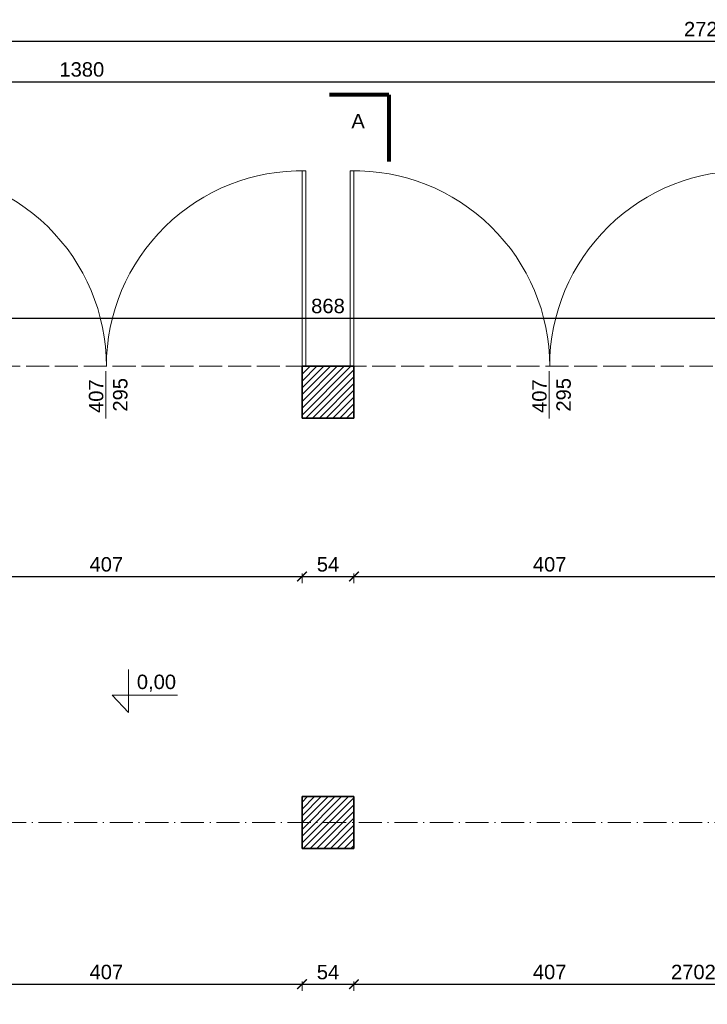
# Model space of a CAD drawing. Header units: millimetres. Extents: x 94902 to 117211, y 64708 to 93779.
# Tile 26 of 37: x 107471 to 108186, y 86794 to 87818. Entities that reach past the tile are written whole.
import ezdxf

# ---------------------------------------------------------------- set-up
doc = ezdxf.new("R2010")
doc.units = ezdxf.units.MM
doc.header["$MEASUREMENT"] = 0
doc.linetypes.add('ACAD_ISO02W100', pattern=[15, 12, -3])
doc.linetypes.add('ACAD_ISO10W100', pattern=[18.5, 12, -3, 0.5, -3])
doc.layers.get('0').update_dxf_attribs({"color": 2, "lineweight": 35})
doc.layers.get('Defpoints').update_dxf_attribs({"color": 2})
for name, color, linetype, lineweight in [('Cienkie', 3, 'Continuous', 5), ('Grunt', 9, 'Continuous', 80), ('kreskowanie', 4, 'Continuous', 5), ('Osie', 6, 'ACAD_ISO10W100', 5), ('Przerywane', 1, 'ACAD_ISO02W100', 0), ('Wymiary', 7, 'Continuous', 5), ('ściany', 2, 'Continuous', 35)]:
    doc.layers.add(name, color=color, linetype=linetype, lineweight=lineweight)
doc.layers.add('Opisy', color=7, linetype='Continuous')
doc.styles.get("Standard").update_dxf_attribs({"font": 'arial.ttf'})
doc.dimstyles.new('ISO-25', dxfattribs={"dimtxt": 20, "dimasz": 20, "dimexe": 10, "dimexo": 5, "dimgap": 5, "dimtad": 1, "dimdsep": 46, "dimtxsty": 'Standard', "dimcen": 2.5, "dimadec": 0, "dimazin": 0, "dimtfac": 1, "dimtix": 1, "dimtmove": 0, "dimatfit": 3, "dimfxl": 1, "dimarcsym": 0})

# ---------------------------------------------------------------- blocks, each defined once
blk = doc.blocks.new('_ArchTick')
at = {"color": 0, "linetype": 'ByBlock', "const_width": 0.15}
blk.add_lwpolyline([(-0.5, -0.5), (0.5, 0.5)], dxfattribs=at)
blk = doc.blocks.new('*D446')
at = {"layer": 'Defpoints', "color": 0, "ltscale": 2, "transparency": 16777216}
for p in [(109549.5, 87795.9), (106820.5, 87457.7), (109549.5, 87457.7)]:
    blk.add_point(p, dxfattribs=at)
at = {"layer": 'Wymiary', "color": 0, "lineweight": 5, "ltscale": 2, "transparency": 16777216}
for p, q in [((106820.5, 87792.9), (106820.5, 87802.9)), ((109549.5, 87792.9), (109549.5, 87802.9))]:
    blk.add_line(p, q, dxfattribs=at)
at = {"layer": 'Wymiary', "color": 0, "lineweight": -2, "ltscale": 2, "transparency": 16777216}
blk.add_line((106820.5, 87795.9), (109549.5, 87795.9), dxfattribs=at)
at = {"layer": 'Wymiary', "color": 0, "lineweight": -2, "ltscale": 2, "transparency": 16777216, "xscale": 10, "yscale": 10, "zscale": 10, "rotation": 180}
blk.add_blockref('_ArchTick', (106820.5, 87795.9), dxfattribs=at)
at = {"layer": 'Wymiary', "color": 0, "lineweight": -2, "ltscale": 2, "transparency": 16777216, "xscale": 10, "yscale": 10, "zscale": 10}
blk.add_blockref('_ArchTick', (109549.5, 87795.9), dxfattribs=at)
at = {"layer": 'Wymiary', "color": 0, "ltscale": 2, "transparency": 16777216, "insert": (108185, 87808.5), "char_height": 15, "attachment_point": 5}
blk.add_mtext('2729', dxfattribs=at)
blk = doc.blocks.new('*D506')
at = {"layer": 'Defpoints', "color": 0, "ltscale": 2, "transparency": 16777216}
for p in [(108225.5, 87753.8), (106845.5, 87408.7), (108225.5, 86976.7)]:
    blk.add_point(p, dxfattribs=at)
at = {"layer": 'Wymiary', "color": 0, "lineweight": 5, "ltscale": 2, "transparency": 16777216}
for p, q in [((106845.5, 87750.8), (106845.5, 87760.8)), ((108225.5, 87750.8), (108225.5, 87760.8))]:
    blk.add_line(p, q, dxfattribs=at)
at = {"layer": 'Wymiary', "color": 0, "lineweight": -2, "ltscale": 2, "transparency": 16777216}
blk.add_line((106845.5, 87753.8), (108225.5, 87753.8), dxfattribs=at)
at = {"layer": 'Wymiary', "color": 0, "lineweight": -2, "ltscale": 2, "transparency": 16777216, "xscale": 10, "yscale": 10, "zscale": 10, "rotation": 180}
blk.add_blockref('_ArchTick', (106845.5, 87753.8), dxfattribs=at)
at = {"layer": 'Wymiary', "color": 0, "lineweight": -2, "ltscale": 2, "transparency": 16777216, "xscale": 10, "yscale": 10, "zscale": 10}
blk.add_blockref('_ArchTick', (108225.5, 87753.8), dxfattribs=at)
at = {"layer": 'Wymiary', "color": 0, "ltscale": 2, "transparency": 16777216, "insert": (107535.5, 87766.5), "char_height": 15, "attachment_point": 5}
blk.add_mtext('1380', dxfattribs=at)
blk = doc.blocks.new('*D515')
at = {"layer": 'Defpoints', "color": 0, "ltscale": 2, "transparency": 16777216}
for p in [(107357.5, 87403.7), (107764.5, 87403.7), (107764.5, 87238.8)]:
    blk.add_point(p, dxfattribs=at)
at = {"layer": 'Wymiary', "color": 0, "lineweight": 5, "ltscale": 2, "transparency": 16777216}
for p, q in [((107357.5, 87241.8), (107357.5, 87231.8)), ((107764.5, 87241.8), (107764.5, 87231.8))]:
    blk.add_line(p, q, dxfattribs=at)
at = {"layer": 'Wymiary', "color": 0, "lineweight": -2, "ltscale": 2, "transparency": 16777216}
blk.add_line((107357.5, 87238.8), (107764.5, 87238.8), dxfattribs=at)
at = {"layer": 'Wymiary', "color": 0, "lineweight": -2, "ltscale": 2, "transparency": 16777216, "xscale": 10, "yscale": 10, "zscale": 10, "rotation": 180}
blk.add_blockref('_ArchTick', (107357.5, 87238.8), dxfattribs=at)
at = {"layer": 'Wymiary', "color": 0, "lineweight": -2, "ltscale": 2, "transparency": 16777216, "xscale": 10, "yscale": 10, "zscale": 10}
blk.add_blockref('_ArchTick', (107764.5, 87238.8), dxfattribs=at)
at = {"layer": 'Wymiary', "color": 0, "ltscale": 2, "transparency": 16777216, "insert": (107561, 87251.4), "char_height": 15, "attachment_point": 5}
blk.add_mtext('407', dxfattribs=at)
blk = doc.blocks.new('*D516')
at = {"layer": 'Defpoints', "color": 0, "ltscale": 2, "transparency": 16777216}
for p in [(107764.5, 87403.7), (107818.5, 87403.7), (107818.5, 87238.8)]:
    blk.add_point(p, dxfattribs=at)
at = {"layer": 'Wymiary', "color": 0, "lineweight": 5, "ltscale": 2, "transparency": 16777216}
for p, q in [((107764.5, 87241.8), (107764.5, 87231.8)), ((107818.5, 87241.8), (107818.5, 87231.8))]:
    blk.add_line(p, q, dxfattribs=at)
at = {"layer": 'Wymiary', "color": 0, "lineweight": -2, "ltscale": 2, "transparency": 16777216}
blk.add_line((107764.5, 87238.8), (107818.5, 87238.8), dxfattribs=at)
at = {"layer": 'Wymiary', "color": 0, "lineweight": -2, "ltscale": 2, "transparency": 16777216, "xscale": 10, "yscale": 10, "zscale": 10, "rotation": 180}
blk.add_blockref('_ArchTick', (107764.5, 87238.8), dxfattribs=at)
at = {"layer": 'Wymiary', "color": 0, "lineweight": -2, "ltscale": 2, "transparency": 16777216, "xscale": 10, "yscale": 10, "zscale": 10}
blk.add_blockref('_ArchTick', (107818.5, 87238.8), dxfattribs=at)
at = {"layer": 'Wymiary', "color": 0, "ltscale": 2, "transparency": 16777216, "insert": (107791.5, 87251.4), "char_height": 15, "attachment_point": 5}
blk.add_mtext('54', dxfattribs=at)
blk = doc.blocks.new('*D517')
at = {"layer": 'Defpoints', "color": 0, "ltscale": 2, "transparency": 16777216}
for p in [(108225.5, 87457.7), (107818.5, 87403.7), (108225.5, 87238.8)]:
    blk.add_point(p, dxfattribs=at)
at = {"layer": 'Wymiary', "color": 0, "lineweight": 5, "ltscale": 2, "transparency": 16777216}
for p, q in [((107818.5, 87241.8), (107818.5, 87231.8)), ((108225.5, 87241.8), (108225.5, 87231.8))]:
    blk.add_line(p, q, dxfattribs=at)
at = {"layer": 'Wymiary', "color": 0, "lineweight": -2, "ltscale": 2, "transparency": 16777216}
blk.add_line((107818.5, 87238.8), (108225.5, 87238.8), dxfattribs=at)
at = {"layer": 'Wymiary', "color": 0, "lineweight": -2, "ltscale": 2, "transparency": 16777216, "xscale": 10, "yscale": 10, "zscale": 10, "rotation": 180}
blk.add_blockref('_ArchTick', (107818.5, 87238.8), dxfattribs=at)
at = {"layer": 'Wymiary', "color": 0, "lineweight": -2, "ltscale": 2, "transparency": 16777216, "xscale": 10, "yscale": 10, "zscale": 10}
blk.add_blockref('_ArchTick', (108225.5, 87238.8), dxfattribs=at)
at = {"layer": 'Wymiary', "color": 0, "ltscale": 2, "transparency": 16777216, "insert": (108022, 87251.4), "char_height": 15, "attachment_point": 5}
blk.add_mtext('407', dxfattribs=at)
blk = doc.blocks.new('*D535')
at = {"layer": 'Defpoints', "color": 0, "ltscale": 2, "transparency": 16777216}
for p in [(107357.5, 86955.7), (107764.5, 86955.7), (107764.5, 86814.4)]:
    blk.add_point(p, dxfattribs=at)
at = {"layer": 'Wymiary', "color": 0, "lineweight": 5, "ltscale": 2, "transparency": 16777216}
for p, q in [((107357.5, 86817.4), (107357.5, 86807.4)), ((107764.5, 86817.4), (107764.5, 86807.4))]:
    blk.add_line(p, q, dxfattribs=at)
at = {"layer": 'Wymiary', "color": 0, "lineweight": -2, "ltscale": 2, "transparency": 16777216}
blk.add_line((107357.5, 86814.4), (107764.5, 86814.4), dxfattribs=at)
at = {"layer": 'Wymiary', "color": 0, "lineweight": -2, "ltscale": 2, "transparency": 16777216, "xscale": 10, "yscale": 10, "zscale": 10, "rotation": 180}
blk.add_blockref('_ArchTick', (107357.5, 86814.4), dxfattribs=at)
at = {"layer": 'Wymiary', "color": 0, "lineweight": -2, "ltscale": 2, "transparency": 16777216, "xscale": 10, "yscale": 10, "zscale": 10}
blk.add_blockref('_ArchTick', (107764.5, 86814.4), dxfattribs=at)
at = {"layer": 'Wymiary', "color": 0, "ltscale": 2, "transparency": 16777216, "insert": (107561, 86827.1), "char_height": 15, "attachment_point": 5}
blk.add_mtext('407', dxfattribs=at)
blk = doc.blocks.new('*D536')
at = {"layer": 'Defpoints', "color": 0, "ltscale": 2, "transparency": 16777216}
for p in [(107764.5, 86955.7), (107818.5, 86955.7), (107818.5, 86814.4)]:
    blk.add_point(p, dxfattribs=at)
at = {"layer": 'Wymiary', "color": 0, "lineweight": 5, "ltscale": 2, "transparency": 16777216}
for p, q in [((107764.5, 86817.4), (107764.5, 86807.4)), ((107818.5, 86817.4), (107818.5, 86807.4))]:
    blk.add_line(p, q, dxfattribs=at)
at = {"layer": 'Wymiary', "color": 0, "lineweight": -2, "ltscale": 2, "transparency": 16777216}
blk.add_line((107764.5, 86814.4), (107818.5, 86814.4), dxfattribs=at)
at = {"layer": 'Wymiary', "color": 0, "lineweight": -2, "ltscale": 2, "transparency": 16777216, "xscale": 10, "yscale": 10, "zscale": 10, "rotation": 180}
blk.add_blockref('_ArchTick', (107764.5, 86814.4), dxfattribs=at)
at = {"layer": 'Wymiary', "color": 0, "lineweight": -2, "ltscale": 2, "transparency": 16777216, "xscale": 10, "yscale": 10, "zscale": 10}
blk.add_blockref('_ArchTick', (107818.5, 86814.4), dxfattribs=at)
at = {"layer": 'Wymiary', "color": 0, "ltscale": 2, "transparency": 16777216, "insert": (107791.5, 86827), "char_height": 15, "attachment_point": 5}
blk.add_mtext('54', dxfattribs=at)
blk = doc.blocks.new('*D537')
at = {"layer": 'Defpoints', "color": 0, "ltscale": 2, "transparency": 16777216}
for p in [(107818.5, 86955.7), (108225.5, 86848.7), (108225.5, 86814.4)]:
    blk.add_point(p, dxfattribs=at)
at = {"layer": 'Wymiary', "color": 0, "lineweight": 5, "ltscale": 2, "transparency": 16777216}
for p, q in [((107818.5, 86817.4), (107818.5, 86807.4)), ((108225.5, 86817.4), (108225.5, 86807.4))]:
    blk.add_line(p, q, dxfattribs=at)
at = {"layer": 'Wymiary', "color": 0, "lineweight": -2, "ltscale": 2, "transparency": 16777216}
blk.add_line((107818.5, 86814.4), (108225.5, 86814.4), dxfattribs=at)
at = {"layer": 'Wymiary', "color": 0, "lineweight": -2, "ltscale": 2, "transparency": 16777216, "xscale": 10, "yscale": 10, "zscale": 10, "rotation": 180}
blk.add_blockref('_ArchTick', (107818.5, 86814.4), dxfattribs=at)
at = {"layer": 'Wymiary', "color": 0, "lineweight": -2, "ltscale": 2, "transparency": 16777216, "xscale": 10, "yscale": 10, "zscale": 10}
blk.add_blockref('_ArchTick', (108225.5, 86814.4), dxfattribs=at)
at = {"layer": 'Wymiary', "color": 0, "ltscale": 2, "transparency": 16777216, "insert": (108022, 86827.1), "char_height": 15, "attachment_point": 5}
blk.add_mtext('407', dxfattribs=at)
blk = doc.blocks.new('*D489')
at = {"layer": 'Defpoints', "color": 0, "ltscale": 2, "transparency": 16777216}
for p in [(106820.5, 86982.7), (109522.5, 86814.4), (109522.5, 73339.9)]:
    blk.add_point(p, dxfattribs=at)
at = {"layer": 'Wymiary', "color": 0, "lineweight": 5, "ltscale": 2, "transparency": 16777216}
for p, q in [((106820.5, 86817.4), (106820.5, 86807.4)), ((109522.5, 86811.4), (109522.5, 86821.4))]:
    blk.add_line(p, q, dxfattribs=at)
at = {"layer": 'Wymiary', "color": 0, "lineweight": -2, "ltscale": 2, "transparency": 16777216}
blk.add_line((106820.5, 86814.4), (109522.5, 86814.4), dxfattribs=at)
at = {"layer": 'Wymiary', "color": 0, "lineweight": -2, "ltscale": 2, "transparency": 16777216, "xscale": 10, "yscale": 10, "zscale": 10, "rotation": 180}
blk.add_blockref('_ArchTick', (106820.5, 86814.4), dxfattribs=at)
at = {"layer": 'Wymiary', "color": 0, "lineweight": -2, "ltscale": 2, "transparency": 16777216, "xscale": 10, "yscale": 10, "zscale": 10}
blk.add_blockref('_ArchTick', (109522.5, 86814.4), dxfattribs=at)
at = {"layer": 'Wymiary', "color": 0, "ltscale": 2, "transparency": 16777216, "insert": (108171.5, 86827.1), "char_height": 15, "attachment_point": 5}
blk.add_mtext('2702', dxfattribs=at)
blk = doc.blocks.new('*D560')
at = {"layer": 'Defpoints', "color": 0, "ltscale": 2, "transparency": 16777216}
for p in [(108225.5, 87507.7), (107357.5, 87457.7), (108225.5, 87457.7)]:
    blk.add_point(p, dxfattribs=at)
at = {"layer": 'Wymiary', "color": 0, "lineweight": 5, "ltscale": 2, "transparency": 16777216}
for p, q in [((107357.5, 87504.7), (107357.5, 87514.7)), ((108225.5, 87504.7), (108225.5, 87514.7))]:
    blk.add_line(p, q, dxfattribs=at)
at = {"layer": 'Wymiary', "color": 0, "lineweight": -2, "ltscale": 2, "transparency": 16777216}
blk.add_line((107357.5, 87507.7), (108225.5, 87507.7), dxfattribs=at)
at = {"layer": 'Wymiary', "color": 0, "lineweight": -2, "ltscale": 2, "transparency": 16777216, "xscale": 10, "yscale": 10, "zscale": 10, "rotation": 180}
blk.add_blockref('_ArchTick', (107357.5, 87507.7), dxfattribs=at)
at = {"layer": 'Wymiary', "color": 0, "lineweight": -2, "ltscale": 2, "transparency": 16777216, "xscale": 10, "yscale": 10, "zscale": 10}
blk.add_blockref('_ArchTick', (108225.5, 87507.7), dxfattribs=at)
at = {"layer": 'Wymiary', "color": 0, "ltscale": 2, "transparency": 16777216, "insert": (107791.5, 87520.3), "char_height": 15, "attachment_point": 5}
blk.add_mtext('868', dxfattribs=at)

msp = doc.modelspace()

# ---------------------------------------------------------------- hatches: boundary and pattern name
at = {"layer": 'kreskowanie', "ltscale": 2}
h = msp.add_hatch(dxfattribs=at)
h.set_pattern_fill('ANSI31', color=256, scale=40, style=0)
h.paths.add_polyline_path([(107357.525, 87457.696), (106820.525, 87457.696), (106820.525, 86982.696), (106871.525, 86982.696), (106871.525, 87009.696), (106845.525, 87009.696), (106845.525, 87408.696), (106872.525, 87408.696), (106872.525, 87445.696), (107056.525, 87445.696), (107056.525, 87432.696), (107081.525, 87432.696), (107081.525, 87445.696), (107303.525, 87445.696), (107303.525, 87403.696), (107357.525, 87403.696)])
h.paths.add_polyline_path([(106871.525, 86982.696), (106820.525, 86982.696), (106820.525, 86507.696), (107357.525, 86507.696), (107357.525, 86561.696), (107303.525, 86561.696), (107303.525, 86519.696), (107081.525, 86519.696), (107081.525, 86532.696), (107056.525, 86532.696), (107056.525, 86519.696), (106872.525, 86519.696), (106872.525, 86560.696), (106845.525, 86560.696), (106845.525, 86955.696), (106871.525, 86955.696)])
h.paths.add_polyline_path([(107357.525, 87009.696), (107303.525, 87009.696), (107303.525, 86982.696), (107357.525, 86982.696)])
h.paths.add_polyline_path([(107357.525, 86982.696), (107303.525, 86982.696), (107303.525, 86955.696), (107357.525, 86955.696)], flags=17)
h.paths.add_polyline_path([(107818.525, 86982.696), (107764.525, 86982.696), (107764.525, 86955.696), (107818.525, 86955.696)])
h.paths.add_polyline_path([(107818.525, 87009.696), (107764.525, 87009.696), (107764.525, 86982.696), (107818.525, 86982.696)])
h.paths.add_polyline_path([(107818.525, 87457.696), (107764.525, 87457.696), (107764.525, 87403.696), (107818.525, 87403.696)])
h.paths.add_polyline_path([(107818.525, 86561.696), (107764.525, 86561.696), (107764.525, 86507.696), (107818.525, 86507.696)])

# ---------------------------------------------------------------- linework, layer by layer
at = {"layer": 'Cienkie', "ltscale": 2}
for p, q in [((107764.525, 87457.696), (107764.525, 87661.196)), ((107768.525, 87457.696), (107768.525, 87661.157)), ((107814.525, 87457.696), (107814.525, 87661.157)), ((107818.525, 87457.696), (107818.525, 87661.196)), ((107560.601, 87403.272), (107560.601, 87452.534)), ((108021.601, 87403.272), (108021.601, 87452.534))]:
    msp.add_line(p, q, dxfattribs=at)
at = {"layer": 'Cienkie', "ltscale": 18}
for p, q in [((107584.033, 87142.007), (107584.033, 87097.148)), ((107567.207, 87115.205), (107635.141, 87115.205)), ((107567.207, 87115.205), (107584.033, 87097.148))]:
    msp.add_line(p, q, dxfattribs=at)
at = {"layer": 'Cienkie', "ltscale": 2}
for centre, start, end in [((107357.525, 87457.696), 0, 91.12628), ((107764.525, 87457.696), 88.87372, 180), ((107818.525, 87457.696), 0, 91.12628), ((108225.525, 87457.696), 88.87372, 180)]:
    msp.add_arc(centre, 203.5, start, end, dxfattribs=at)
at = {"layer": 'Grunt', "color": 1, "ltscale": 6}
for q in [(107792.913, 87740.255), (107854.713, 87670.831)]:
    msp.add_line((107854.713, 87740.255), q, dxfattribs=at)
at = {"layer": 'Osie', "ltscale": 2}
msp.add_line((109549.525, 86982.696), (106820.525, 86982.696), dxfattribs=at)
at = {"layer": 'Przerywane', "ltscale": 2}
msp.add_line((107357.525, 87457.696), (108225.525, 87457.696), dxfattribs=at)
at = {"layer": 'ściany', "ltscale": 2}
for p, q in [((107764.525, 87457.696), (107764.525, 87403.696)), ((107764.525, 87457.696), (107818.525, 87457.696)), ((107818.525, 87457.696), (107818.525, 87403.696)), ((107818.525, 87403.696), (107764.525, 87403.696)), ((107764.525, 87009.696), (107764.525, 86955.696)), ((107764.525, 87009.696), (107818.525, 87009.696)), ((107818.525, 87009.696), (107818.525, 86955.696)), ((107818.525, 86955.696), (107764.525, 86955.696))]:
    msp.add_line(p, q, dxfattribs=at)

# ---------------------------------------------------------------- texts
at = {"layer": 'Opisy'}
msp.add_text('A', height=15, dxfattribs=at).set_placement((107815.825, 87705.317))
at = {"layer": 'Opisy', "lineweight": 5, "ltscale": 30}
for s, p in [('407', (107557.826, 87409.057)), ('295', (107582.951, 87410.456)), ('407', (108018.826, 87409.057)), ('295', (108043.951, 87410.456))]:
    msp.add_text(s, height=15, rotation=90, dxfattribs=at).set_placement(p)
msp.add_text('0,00', height=15, dxfattribs=at).set_placement((107592.725, 87121.673))

# ---------------------------------------------------------------- dimensions: what is measured, and where the dimension line sits
at = {"layer": 'Wymiary', "ltscale": 2}
for base, p1, p2, override, picture, middle in [((109549.525, 87795.873), (106820.525, 87457.696), (109549.525, 87457.696), {"dimtxt": 15, "dimasz": 10, "dimexe": 7, "dimrnd": 0.0005, "dimdsep": 0, "dimblk": 'ArchTick', "dimadec": 2, "dimldrblk": 'ArchTick', "dimfxl": 3, "dimfxlon": 1, "dimlwe": 5}, '*D446', (108185.025, 87808.531)), ((108225.525, 87753.794), (106845.525, 87408.696), (108225.525, 86976.696), {"dimtxt": 15, "dimasz": 10, "dimexe": 7, "dimrnd": 0.0005, "dimdsep": 0, "dimblk": 'ArchTick', "dimadec": 2, "dimtmove": 1, "dimldrblk": 'ArchTick', "dimfxl": 3, "dimfxlon": 1, "dimlwe": 5}, '*D506', (107535.525, 87766.458)), ((108225.525, 87507.673), (107357.525, 87457.696), (108225.525, 87457.696), {"dimtxt": 15, "dimasz": 10, "dimexe": 7, "dimrnd": 0.0005, "dimdsep": 0, "dimblk": 'ArchTick', "dimadec": 2, "dimtmove": 1, "dimldrblk": 'ArchTick', "dimfxl": 3, "dimfxlon": 1, "dimlwe": 5}, '*D560', (107791.525, 87520.331)), ((108225.525, 87238.776), (107818.525, 87403.696), (108225.525, 87457.696), {"dimtxt": 15, "dimasz": 10, "dimexe": 7, "dimrnd": 0.0005, "dimdsep": 0, "dimblk": 'ArchTick', "dimadec": 2, "dimtmove": 1, "dimldrblk": 'ArchTick', "dimfxl": 3, "dimfxlon": 1, "dimlwe": 5}, '*D517', (108022.025, 87251.435)), ((107764.525, 87238.776), (107357.525, 87403.696), (107764.525, 87403.696), {"dimtxt": 15, "dimasz": 10, "dimexe": 7, "dimrnd": 0.0005, "dimdsep": 0, "dimblk": 'ArchTick', "dimadec": 2, "dimtmove": 1, "dimldrblk": 'ArchTick', "dimfxl": 3, "dimfxlon": 1, "dimlwe": 5}, '*D515', (107561.025, 87251.435)), ((107818.525, 87238.776), (107764.525, 87403.696), (107818.525, 87403.696), {"dimtxt": 15, "dimasz": 10, "dimexe": 7, "dimrnd": 0.0005, "dimdsep": 0, "dimblk": 'ArchTick', "dimadec": 2, "dimtmove": 1, "dimldrblk": 'ArchTick', "dimfxl": 3, "dimfxlon": 1, "dimlwe": 5}, '*D516', (107791.525, 87251.404)), ((109522.525, 86814.42), (106820.525, 86982.696), (109522.525, 73339.853), {"dimtxt": 15, "dimasz": 10, "dimexe": 7, "dimrnd": 0.0005, "dimdsep": 0, "dimblk": 'ArchTick', "dimadec": 2, "dimtmove": 1, "dimldrblk": 'ArchTick', "dimfxl": 3, "dimfxlon": 1, "dimlwe": 5}, '*D489', (108171.525, 86827.078)), ((107764.525, 86814.42), (107357.525, 86955.696), (107764.525, 86955.696), {"dimtxt": 15, "dimasz": 10, "dimexe": 7, "dimrnd": 0.0005, "dimdsep": 0, "dimblk": 'ArchTick', "dimadec": 2, "dimtmove": 1, "dimldrblk": 'ArchTick', "dimfxl": 3, "dimfxlon": 1, "dimlwe": 5}, '*D535', (107561.025, 86827.078)), ((107818.525, 86814.42), (107764.525, 86955.696), (107818.525, 86955.696), {"dimtxt": 15, "dimasz": 10, "dimexe": 7, "dimrnd": 0.0005, "dimdsep": 0, "dimblk": 'ArchTick', "dimadec": 2, "dimtmove": 1, "dimldrblk": 'ArchTick', "dimfxl": 3, "dimfxlon": 1, "dimlwe": 5}, '*D536', (107791.525, 86827.048)), ((108225.525, 86814.42), (107818.525, 86955.696), (108225.525, 86848.696), {"dimtxt": 15, "dimasz": 10, "dimexe": 7, "dimrnd": 0.0005, "dimdsep": 0, "dimblk": 'ArchTick', "dimadec": 2, "dimtmove": 1, "dimldrblk": 'ArchTick', "dimfxl": 3, "dimfxlon": 1, "dimlwe": 5}, '*D537', (108022.025, 86827.078))]:
    dim = msp.add_linear_dim(base=base, p1=p1, p2=p2, dimstyle='ISO-25', override=override, dxfattribs=at)
    dim.commit()
    dim.dimension.update_dxf_attribs({"geometry": picture, "text_midpoint": middle})

doc.saveas('drawing.dxf')
